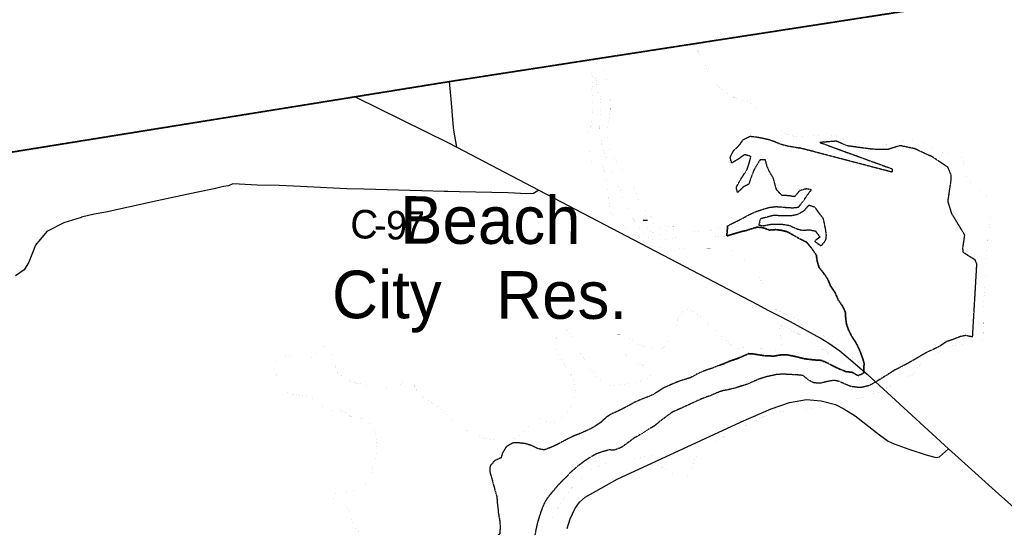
# Model space of a CAD drawing. Header units: feet. Extents: x 2045852 to 2423567, y 671180 to 1091522.
# Tile 65 of 101: x 2219910 to 2230248, y 959206 to 964539. Entities that reach past the tile are written whole.
import ezdxf
from ezdxf.enums import TextEntityAlignment as Align

# ---------------------------------------------------------------- set-up
doc = ezdxf.new("R2010")
doc.units = ezdxf.units.FT
doc.header["$MEASUREMENT"] = 0
doc.linetypes.add('OhDOT_USTN3', pattern=[0.22, 0.165, -0.055])
doc.linetypes.add('stream', pattern=[1.4, 0.7, -0.1, 0.1, -0.1, 0.1, -0.1, 0.1, -0.1])
for name, color, linetype in [('GM_X_Adjacent_County', 7, 'OhDOT_USTN3'), ('GM_X_County', 7, 'OhDOT_USTN3'), ('GM_X_County_Road', 3, 'Continuous'), ('GM_X_County_Road_Text', 3, 'Continuous'), ('GM_X_Major_Lake', 5, 'stream'), ('GM_X_Major_Lake_Text', 5, 'Continuous'), ('GM_X_Major_River', 5, 'stream'), ('GM_X_State_Route', 1, 'Continuous'), ('GM_X_US_Route', 1, 'Continuous')]:
    doc.layers.add(name, color=color, linetype=linetype)
doc.styles.add('Style-font30', font='font30.shx')
doc.styles.add('Style-font31', font='font31.shx')

msp = doc.modelspace()

# ---------------------------------------------------------------- linework, layer by layer
at = {"layer": 'GM_X_Adjacent_County', "flags": 128}
msp.add_lwpolyline([(2299895, 1090831), (2301402, 1090840), (2307056, 1090903), (2313863, 1090917), (2318107, 1090974), (2324108, 1091056), (2326732, 1091091), (2326938, 1091094), (2328615, 1091117), (2328725, 1091118), (2331837, 1091161), (2333216, 1091180), (2335157, 1091206), (2341799, 1091296), (2342697, 1091308), (2345661, 1091348), (2348514, 1091386), (2352195, 1091435), (2355371, 1091477), (2358848, 1091522), (2358880, 1089100), (2358989, 1081862), (2359077, 1075795), (2359100, 1074264), (2359117, 1073113), (2359120, 1072859), (2359148, 1070979), (2359177, 1068988), (2359183, 1068625), (2359188, 1068297), (2359193, 1067908), (2359198, 1067596), (2359208, 1066892), (2359208, 1066873), (2359212, 1066652), (2359215, 1066419), (2359220, 1066098), (2359225, 1065775), (2359229, 1065456), (2359237, 1064898), (2359242, 1064614), (2359246, 1064329), (2359261, 1063309), (2359263, 1063113), (2359267, 1062870), (2359287, 1061492), (2359309, 1060000), (2359372, 1054688), (2359375, 1054438), (2359384, 1053642), (2359405, 1051846), (2359411, 1051373), (2359435, 1049379), (2359498, 1044029), (2359500, 1043884), (2359531, 1041219), (2359561, 1038682), (2359563, 1038569), (2359598, 1035611), (2359633, 1032629), (2359687, 1028035), (2359700, 1026946), (2359745, 1022879), (2359781, 1019525), (2359871, 1011833), (2360015, 1004509), (2360063, 1000779), (2360067, 1000349), (2360103, 996675), (2358035, 996668), (2357289, 996666), (2357095, 996665), (2356892, 996664), (2356359, 996658), (2355851, 996661), (2355627, 996660), (2355421, 996660), (2355204, 996659), (2354892, 996658), (2354604, 996657), (2354302, 996656), (2353877, 996655), (2353745, 996654), (2353507, 996653), (2353463, 996653), (2353260, 996652), (2353203, 996652), (2352940, 996651), (2351874, 996645), (2350868, 996644), (2348765, 996638), (2346532, 996634), (2344147, 996651), (2341957, 996662), (2338743, 996679), (2335510, 996692), (2333434, 996701), (2332100, 996700), (2329181, 996697), (2329152, 995411), (2329124, 994175), (2326840, 994249), (2326566, 994258), (2323302, 994364), (2318495, 994521), (2318418, 991580), (2318389, 990457), (2318357, 989169), (2318255, 985163), (2318188, 982547), (2318166, 981646), (2318061, 978159), (2317909, 973125), (2317887, 972409), (2317774, 968635), (2317750, 967874), (2315491, 967887), (2314260, 967896), (2311196, 967914), (2309088, 967943), (2304256, 968014), (2303811, 968017), (2303354, 968019), (2303003, 968024), (2302648, 968030), (2302233, 968036), (2301830, 968022), (2300069, 968049), (2296988, 968097), (2296526, 968104), (2292919, 968108), (2288216, 968150), (2287501, 968160), (2286951, 968168), (2285626, 968187), (2280722, 968218), (2272659, 968235), (2270238, 968238), (2265711, 968240), (2264331, 968240), (2260640, 968285), (2260946, 968539), (2261456, 968823), (2262477, 969650), (2262984, 969822), (2263502, 969934), (2264011, 970226), (2264085, 970742), (2263732, 971249), (2263225, 971652), (2263021, 971730), (2262781, 971821), (2262721, 971844), (2262214, 971872), (2261703, 971959), (2260105, 972490), (2259584, 972510), (2259079, 972653), (2258559, 972903), (2258050, 972955), (2257525, 973068), (2256998, 973008), (2256626, 972503), (2255796, 970471), (2255025, 968928), (2254521, 968572), (2253837, 968476), (2253355, 968407), (2252800, 968322), (2251259, 968089), (2245496, 967220), (2243670, 966925), (2240387, 966394), (2235785, 965650), (2235507, 965607), (2232817, 965186), (2232372, 965117), (2231408, 964969), (2231146, 964928), (2230233, 964788), (2224423, 963889), (2224410, 963887), (2223431, 963729), (2220392, 963239), (2216348, 962587), (2213677, 962155), (2211388, 961785), (2205329, 960811), (2204689, 960708), (2204662, 968294), (2204646, 972822), (2204646, 972877), (2204618, 980822), (2204600, 985576), (2204621, 987650), (2204548, 994125), (2204539, 995545), (2204528, 997304), (2204524, 998046), (2204498, 1002246), (2204460, 1006231), (2204446, 1007585), (2204396, 1012421), (2204391, 1012891), (2204405, 1018278), (2204394, 1019758), (2204396, 1020517), (2204379, 1020841), (2204391, 1021803), (2204388, 1022494), (2204388, 1022770), (2204388, 1022837), (2204387, 1023044), (2204303, 1026249), (2204359, 1029499), (2204344, 1030439), (2204262, 1034310), (2204255, 1035776), (2204229, 1040690), (2204199, 1046565), (2204184, 1049044), (2204131, 1055650), (2204109, 1058317), (2204108, 1058407), (2204102, 1059211), (2204097, 1059892), (2204085, 1062073), (2204074, 1062671), (2204592, 1062652), (2205426, 1062621), (2210381, 1062446), (2212081, 1062418), (2214252, 1062298), (2216024, 1062234), (2218716, 1062135), (2224371, 1061928), (2226221, 1061860), (2226856, 1061837), (2228638, 1061772), (2234873, 1061544), (2237828, 1061436), (2239174, 1061390), (2240259, 1061347), (2240479, 1061338), (2245773, 1061157), (2247613, 1061077), (2251064, 1060965), (2252022, 1060939), (2254917, 1060860), (2259350, 1060738), (2259905, 1060723), (2262136, 1060664), (2262585, 1060651), (2263022, 1060638), (2263374, 1060628), (2264164, 1060606), (2264721, 1060591), (2266030, 1060558), (2267009, 1060529), (2267101, 1064320), (2267106, 1064506), (2267184, 1067691), (2267224, 1068546), (2267310, 1072879), (2267407, 1076551), (2267570, 1083741), (2267583, 1084035), (2267594, 1084592), (2267628, 1085890), (2267674, 1087762), (2267711, 1089283), (2267778, 1090418), (2268200, 1090405), (2270733, 1090435), (2271751, 1090471), (2272585, 1090487), (2273842, 1090511), (2274067, 1090515), (2275300, 1090545), (2275354, 1090544), (2275965, 1090561), (2276111, 1090564), (2279737, 1090638), (2280571, 1090646), (2281184, 1090660), (2283974, 1090692), (2287536, 1090733), (2291695, 1090779), (2294190, 1090795), (2294565, 1090800), (2298147, 1090820), (2299145, 1090827)], close=True, dxfattribs=at)
at = {"layer": 'GM_X_County', "flags": 128}
msp.add_lwpolyline([(2243670, 966925), (2245496, 967220), (2251259, 968089), (2252800, 968322), (2253355, 968407), (2253837, 968476), (2254521, 968572), (2255025, 968928), (2255796, 970471), (2256626, 972503), (2256998, 973008), (2257525, 973068), (2258050, 972955), (2258559, 972903), (2259079, 972653), (2259584, 972510), (2260105, 972490), (2261703, 971959), (2262214, 971872), (2262721, 971844), (2262781, 971821), (2263021, 971730), (2263225, 971652), (2263732, 971249), (2264085, 970742), (2264011, 970226), (2263502, 969934), (2262984, 969822), (2262477, 969650), (2261456, 968823), (2260946, 968539), (2260640, 968285), (2264331, 968240), (2265711, 968240), (2270238, 968238), (2272659, 968235), (2280722, 968218), (2285626, 968187), (2286951, 968168), (2287501, 968160), (2288216, 968150), (2292919, 968108), (2296526, 968104), (2296479, 965356), (2296448, 963511), (2296423, 960870), (2296408, 958466), (2296367, 956057), (2296281, 950996), (2296177, 947051), (2296064, 942890), (2296028, 941568), (2295972, 939486), (2295916, 936962), (2299326, 936856), (2302575, 936812), (2308259, 936694), (2311710, 936593), (2311634, 933543), (2311541, 929080), (2311333, 919259), (2311306, 917826), (2311256, 915178), (2311236, 914088), (2311214, 912955), (2311204, 912098), (2311183, 910510), (2311162, 908662), (2311142, 906658), (2311136, 904416), (2311128, 901731), (2311015, 895934), (2310932, 888659), (2310895, 887022), (2310806, 880375), (2310724, 876069), (2310623, 872515), (2310623, 872508), (2310607, 871396), (2310502, 865439), (2310498, 865288), (2310398, 861026), (2310306, 856424), (2310248, 853220), (2310223, 851932), (2310214, 851520), (2310138, 848241), (2310114, 846712), (2310080, 844541), (2310027, 841184), (2307349, 841233), (2303948, 841296), (2299409, 841304), (2298984, 841309), (2298203, 841318), (2296152, 841341), (2293505, 841370), (2293396, 836726), (2293369, 835544), (2293369, 835523), (2293308, 832193), (2293233, 828059), (2293212, 825327), (2293118, 821627), (2293188, 821552), (2293117, 818552), (2293112, 818342), (2293053, 815903), (2293041, 815366), (2293031, 814619), (2293029, 814434), (2293026, 814182), (2293020, 810701), (2293017, 808570), (2288312, 808685), (2287694, 808712), (2286396, 808723), (2285052, 808754), (2284511, 808769), (2281941, 808765), (2278607, 808857), (2275865, 808932), (2274807, 808927), (2272383, 808997), (2271583, 809017), (2268756, 809074), (2267589, 809085), (2266460, 809129), (2265363, 809148), (2262276, 809213), (2258356, 809339), (2255913, 809419), (2251689, 809473), (2251380, 809474), (2247789, 809509), (2244622, 809597), (2241725, 809678), (2240904, 809686), (2239933, 809721), (2237881, 809768), (2235157, 809813), (2235108, 809832), (2235024, 809841), (2234824, 809845), (2234064, 809837), (2233946, 809839), (2233091, 809852), (2227551, 809935), (2226694, 809947), (2224069, 810043), (2222591, 810077), (2216385, 810247), (2216269, 810252), (2215989, 810263), (2213519, 810293), (2213627, 817102), (2213655, 818136), (2213726, 820713), (2213805, 823202), (2213815, 823503), (2213879, 825865), (2213899, 826592), (2213910, 827017), (2213920, 827376), (2213958, 828780), (2214067, 832866), (2214085, 833647), (2214161, 837071), (2214172, 837601), (2214173, 837651), (2214280, 842456), (2214325, 844752), (2214394, 848299), (2214406, 850297), (2214439, 851037), (2214443, 851558), (2214446, 852454), (2214462, 853287), (2214476, 853629), (2214493, 853816), (2214491, 853997), (2214499, 854314), (2214510, 854746), (2214525, 855349), (2214553, 855578), (2214547, 856204), (2214657, 859704), (2214652, 860056), (2214703, 861291), (2214685, 861780), (2214689, 861870), (2214692, 861891), (2214706, 862018), (2214722, 862314), (2214713, 862358), (2214760, 863784), (2213059, 863767), (2212338, 863778), (2207729, 863916), (2205877, 863971), (2201653, 864097), (2200260, 864139), (2197000, 864235), (2196205, 864256), (2196155, 864257), (2196092, 864258), (2195885, 864274), (2195196, 864286), (2194935, 864288), (2191445, 864378), (2189480, 864425), (2188982, 864436), (2188457, 864449), (2187922, 864462), (2187925, 864628), (2187948, 865755), (2187948, 866033), (2188007, 867963), (2188110, 871364), (2188124, 871834), (2188182, 873967), (2188318, 879030), (2188403, 882186), (2188476, 886476), (2188490, 887264), (2188495, 887582), (2188532, 889441), (2188560, 890861), (2188613, 891479), (2190605, 891425), (2191120, 891411), (2193461, 891346), (2197423, 891265), (2199208, 891260), (2199586, 891258), (2199593, 891663), (2199711, 897821), (2199775, 901222), (2199836, 904425), (2199869, 906089), (2199891, 907113), (2199947, 909708), (2200006, 912318), (2200087, 915212), (2200143, 917325), (2200155, 917813), (2200338, 924556), (2200392, 926843), (2200484, 930897), (2200489, 931164), (2200543, 933850), (2200339, 933858), (2200406, 936209), (2200436, 937271), (2200493, 940261), (2200529, 942562), (2200560, 945010), (2200580, 945814), (2200683, 949897), (2200730, 951733), (2200755, 952721), (2200835, 955808), (2200883, 957242), (2200924, 958023), (2200215, 958030), (2199395, 958038), (2199385, 959902), (2202793, 960436), (2203294, 960508), (2204689, 960708), (2205329, 960811), (2211388, 961785), (2213677, 962155), (2216348, 962587), (2220392, 963239), (2223431, 963729), (2224410, 963887), (2224423, 963889), (2230233, 964788), (2231146, 964928), (2231408, 964969), (2232372, 965117), (2232817, 965186), (2235507, 965607), (2235785, 965650), (2240387, 966394)], close=True, dxfattribs=at)
at = {"layer": 'GM_X_County_Road', "flags": 128}
for points in [[(2224405, 962735), (2224404, 962735), (2224368, 962736), (2224131, 962743), (2223522, 962760), (2223345, 962764), (2222860, 962786), (2222635, 962796), (2222402, 962802), (2222213, 962811), (2222149, 962814), (2222101, 962794), (2222049, 962787), (2221952, 962764), (2221764, 962723), (2221353, 962635), (2221054, 962570), (2220815, 962518), (2220691, 962497), (2220560, 962463), (2220554, 962461), (2220374, 962406), (2220194, 962314), (2220077, 962172), (2220006, 961993), (2219958, 961913), (2219865, 961850)], [(2225361, 962750), (2225304, 962715), (2225236, 962710), (2225039, 962720), (2224527, 962732), (2224405, 962735)]]:
    msp.add_lwpolyline(points, dxfattribs=at)
at = {"layer": 'GM_X_Major_Lake'}
for p, q in [((2228263, 962566), (2228195, 962590)), ((2227334, 962267), (2227343, 962373))]:
    msp.add_line(p, q, dxfattribs=at)
at = {"layer": 'GM_X_Major_Lake', "flags": 128}
for points in [[(2227343, 962373), (2227413, 962410), (2227490, 962447), (2227572, 962493), (2227646, 962526), (2227708, 962547), (2227782, 962568), (2227854, 962576), (2227920, 962571), (2227983, 962565), (2228033, 962564), (2228087, 962570), (2228140, 962637), (2228176, 962692), (2228223, 962752), (2228169, 962762), (2228101, 962743), (2228044, 962680), (2227981, 962690), (2227913, 962693), (2227858, 962751), (2227840, 962811), (2227823, 962875), (2227784, 962940), (2227760, 962992), (2227739, 963066), (2227685, 963068), (2227643, 963003), (2227616, 962953), (2227590, 962884), (2227565, 962812), (2227503, 962779), (2227448, 962725), (2227433, 962777), (2227469, 962843), (2227510, 962908), (2227548, 962966), (2227571, 963038), (2227588, 963103), (2227520, 963122), (2227450, 963071), (2227386, 963033), (2227370, 963091), (2227405, 963163), (2227463, 963218), (2227508, 963280), (2227580, 963315), (2227645, 963308), (2227711, 963296), (2227781, 963279), (2227833, 963261), (2227896, 963234), (2227968, 963215), (2228037, 963203), (2228097, 963192)], [(2229915, 961205), (2229960, 961972), (2229943, 962014), (2229819, 962092), (2229813, 962140), (2229833, 962277), (2229697, 962502), (2229657, 962630), (2229690, 962855), (2229691, 962903), (2229658, 962987), (2229498, 963095), (2229306, 963184), (2229153, 963216), (2229021, 963174), (2228894, 963177), (2228846, 963180), (2228598, 963214), (2228483, 963263), (2228312, 963249), (2229072, 962972), (2229068, 962938), (2228097, 963192)], [(2228195, 962590), (2228143, 962529), (2228077, 962492), (2228007, 962478), (2227943, 962477), (2227889, 962480), (2227821, 962482), (2227757, 962465), (2227687, 962446), (2227669, 962382), (2227722, 962375), (2227802, 962391), (2227866, 962392), (2227930, 962389), (2227996, 962377), (2228069, 962342), (2228133, 962326), (2228197, 962333), (2228264, 962320), (2228312, 962256), (2228255, 962213), (2228325, 962162), (2228375, 962225), (2228380, 962275), (2228372, 962339), (2228361, 962393), (2228349, 962449), (2228300, 962512), (2228263, 962566)], [(2227255, 960908), (2227311, 960928), (2227366, 960953), (2227440, 960977), (2227512, 961008), (2227564, 961031), (2227616, 961027), (2227669, 961018), (2227723, 961010), (2227781, 961007), (2227833, 961005), (2227885, 961016), (2227955, 961020), (2228026, 961007), (2228088, 960992), (2228146, 960978), (2228212, 960969), (2228277, 960963), (2228329, 960960), (2228397, 960930), (2228454, 960899), (2228506, 960875), (2228585, 960842), (2228651, 960835), (2228712, 960799), (2228771, 960826), (2228776, 960932), (2228752, 961006), (2228725, 961076), (2228690, 961146), (2228649, 961209), (2228611, 961283), (2228590, 961347), (2228583, 961399), (2228579, 961467), (2228548, 961533), (2228505, 961595), (2228472, 961670), (2228424, 961742), (2228393, 961816), (2228344, 961886), (2228303, 961937), (2228285, 961995), (2228274, 962067), (2228229, 962133), (2228173, 962201), (2228102, 962236), (2228037, 962273), (2227971, 962311), (2227911, 962326), (2227846, 962334), (2227780, 962329), (2227718, 962353), (2227654, 962360), (2227602, 962345), (2227542, 962325), (2227490, 962314), (2227436, 962298), (2227334, 962267)], [(2227334, 962267), (2227360, 962275), (2227436, 962298), (2227490, 962314), (2227542, 962325), (2227602, 962345), (2227654, 962360), (2227718, 962353), (2227780, 962329), (2227846, 962334), (2227911, 962326), (2227971, 962311), (2228037, 962273), (2228102, 962236), (2228173, 962201), (2228229, 962133), (2228274, 962067), (2228285, 961995), (2228303, 961937), (2228344, 961886), (2228393, 961816), (2228424, 961742), (2228472, 961670), (2228505, 961595), (2228548, 961533), (2228579, 961467), (2228583, 961399), (2228590, 961347), (2228611, 961283), (2228649, 961209), (2228690, 961146), (2228725, 961076), (2228752, 961006), (2228776, 960932), (2228771, 960826), (2228712, 960799), (2228651, 960835), (2228585, 960842), (2228506, 960875), (2228454, 960899), (2228397, 960930), (2228329, 960960), (2228277, 960963), (2228212, 960969), (2228146, 960978), (2228088, 960992), (2228026, 961007), (2227955, 961020), (2227885, 961016), (2227833, 961005), (2227781, 961007), (2227723, 961010), (2227669, 961018), (2227616, 961027), (2227564, 961031), (2227512, 961008), (2227440, 960977), (2227366, 960953), (2227311, 960928), (2227255, 960908)], [(2229915, 961205), (2229844, 961221), (2229792, 961212), (2229718, 961183), (2229640, 961156), (2229575, 961112), (2229507, 961077), (2229445, 961050), (2229371, 961008), (2229295, 960963), (2229226, 960924), (2229156, 960887), (2229092, 960855), (2229022, 960810), (2228956, 960769), (2228895, 960731), (2228825, 960694), (2228753, 960677), (2228703, 960677), (2228636, 960686), (2228572, 960712), (2228522, 960737), (2228459, 960751), (2228391, 960738), (2228323, 960721), (2228249, 960723), (2228197, 960750), (2228132, 960802)], [(2227255, 960908), (2227183, 960879), (2227099, 960850), (2227031, 960821), (2226959, 960781), (2226903, 960762), (2226825, 960737), (2226745, 960704), (2226669, 960670), (2226616, 960635), (2226560, 960600), (2226508, 960578), (2226438, 960551), (2226362, 960518), (2226310, 960488), (2226248, 960455), (2226196, 960429), (2226121, 960396), (2226067, 960361), (2226009, 960307), (2225935, 960258), (2225882, 960231), (2225802, 960195), (2225730, 960166), (2225676, 960141), (2225618, 960111), (2225554, 960076), (2225482, 960043), (2225414, 960019), (2225346, 960034), (2225286, 960065), (2225219, 960085), (2225147, 960094), (2225085, 960092), (2225019, 960053), (2224978, 959986), (2224964, 959936), (2224898, 959907), (2224849, 959851), (2224845, 959791), (2224868, 959715), (2224905, 959579), (2224920, 959527), (2224924, 959463), (2224931, 959411), (2224936, 959353), (2224950, 959277), (2224955, 959209), (2224950, 959140), (2224896, 959080), (2224828, 959045), (2224758, 959016), (2224702, 959000), (2224639, 958967), (2224587, 958937), (2224523, 958896), (2224463, 958839), (2224388, 958768), (2224359, 958684), (2224295, 958627), (2224243, 958603), (2224187, 958544), (2224134, 958471), (2224082, 958413), (2224041, 958350), (2224023, 958290), (2223996, 958240), (2223975, 958169), (2223947, 958109), (2223921, 958055)], [(2227857, 960811), (2227811, 960801), (2227749, 960788), (2227683, 960767), (2227619, 960741), (2227547, 960708), (2227483, 960689), (2227415, 960667), (2227341, 960650), (2227291, 960641), (2227225, 960617), (2227169, 960592), (2227101, 960568), (2227026, 960537), (2226962, 960506), (2226896, 960475), (2226832, 960447), (2226762, 960416), (2226692, 960365), (2226641, 960327), (2226569, 960268), (2226503, 960231), (2226429, 960182), (2226358, 960142), (2226292, 960093), (2226228, 960046), (2226158, 960018), (2226098, 960019), (2226034, 960002), (2225966, 959978), (2225896, 959939), (2225825, 959892), (2225755, 959837), (2225683, 959773), (2225628, 959714), (2225566, 959653), (2225507, 959583), (2225449, 959512), (2225412, 959449), (2225383, 959373), (2225365, 959317), (2225348, 959263), (2225332, 959192), (2225307, 959062), (2225300, 958990), (2225307, 958922), (2225325, 958848), (2225364, 958786), (2225397, 958722), (2225436, 958656), (2225480, 958595), (2225511, 958527), (2225577, 958511), (2225640, 958458), (2225677, 958382), (2225714, 958314), (2225758, 958249), (2225787, 958193), (2225842, 958119), (2225891, 958058), (2225937, 957994), (2225974, 957928), (2226011, 957860), (2226053, 957797), (2226110, 957729), (2226151, 957659), (2226186, 957589), (2226186, 957519)], [(2228132, 960802), (2228052, 960809), (2227977, 960812), (2227927, 960816), (2227857, 960811)]]:
    msp.add_lwpolyline(points, dxfattribs=at)
at = {"layer": 'GM_X_Major_River'}
for p, q in [((2225964, 964131), (2226038, 964143)), ((2226500, 962431), (2226454, 962429)), ((2227343, 962373), (2227334, 962267))]:
    msp.add_line(p, q, dxfattribs=at)
at = {"layer": 'GM_X_Major_River', "ltscale": 0.333, "const_width": 0.18, "flags": 128}
for points in [[(2227007, 964292), (2227029, 964211), (2227037, 964195), (2227068, 964141), (2227080, 964113), (2227095, 964091), (2227103, 964071), (2227111, 964053), (2227119, 964035), (2227127, 964017), (2227135, 963999), (2227144, 963979), (2227152, 963961), (2227164, 963939), (2227180, 963915), (2227197, 963895), (2227213, 963877), (2227221, 963865), (2227229, 963855), (2227239, 963843), (2227251, 963829), (2227268, 963815), (2227286, 963801), (2227304, 963787), (2227322, 963774), (2227338, 963764), (2227352, 963756), (2227365, 963746), (2227383, 963740), (2227395, 963732), (2227407, 963726), (2227423, 963718), (2227441, 963712), (2227461, 963702), (2227479, 963696), (2227496, 963692), (2227508, 963689), (2227520, 963685), (2227530, 963683), (2227542, 963679), (2227556, 963675), (2227572, 963667), (2227582, 963663), (2227592, 963657), (2227604, 963651), (2227623, 963641), (2227637, 963627), (2227649, 963621), (2227679, 963589), (2227689, 963577), (2227702, 963563), (2227716, 963550), (2227728, 963536), (2227742, 963520), (2227756, 963504), (2227773, 963484), (2227789, 963468), (2227805, 963452), (2227821, 963438), (2227839, 963420), (2227858, 963406), (2227874, 963392), (2227892, 963380), (2227908, 963370), (2227920, 963360), (2227934, 963352), (2227946, 963344), (2227967, 963339), (2227983, 963331), (2227999, 963327), (2228013, 963321), (2228029, 963317), (2228043, 963315), (2228057, 963313), (2228069, 963311), (2228083, 963311), (2228095, 963311), (2228105, 963311), (2228116, 963311), (2228132, 963312), (2228152, 963314), (2228174, 963316), (2228194, 963316), (2228216, 963316), (2228236, 963318), (2228256, 963320), (2228278, 963321), (2228302, 963323), (2228328, 963323), (2228353, 963323), (2228381, 963323), (2228397, 963323), (2228411, 963324), (2228425, 963324), (2228437, 963322), (2228453, 963322), (2228469, 963320), (2228485, 963316), (2228542, 963296), (2228568, 963287), (2228590, 963277)], [(2225914, 964008), (2225912, 964024), (2225908, 964039), (2225905, 964055), (2225903, 964069), (2225892, 964120)], [(2225959, 964035), (2225963, 964085), (2225964, 964131)], [(2226038, 964143), (2226041, 964064), (2226050, 964008), (2226058, 963946), (2226079, 963878), (2226096, 963814), (2226112, 963748), (2226109, 963678), (2226110, 963574), (2226099, 963503), (2226085, 963453), (2226078, 963401), (2226076, 963349), (2226079, 963283), (2226093, 963211), (2226114, 963135), (2226163, 963071), (2226256, 962952), (2226291, 962892), (2226332, 962820), (2226369, 962755), (2226397, 962687), (2226422, 962627), (2226446, 962573), (2226495, 962513), (2226552, 962452), (2226614, 962410), (2226683, 962375), (2226749, 962367), (2226817, 962366), (2226876, 962349), (2226944, 962335), (2227010, 962314), (2227081, 962306), (2227145, 962321), (2227215, 962344), (2227281, 962356), (2227343, 962373)], [(2227334, 962267), (2227224, 962260), (2227155, 962249), (2227105, 962245), (2227055, 962246), (2226985, 962253), (2226919, 962257), (2226855, 962256), (2226786, 962250), (2226724, 962233), (2226656, 962220), (2226590, 962222), (2226526, 962241), (2226461, 962283), (2226415, 962348), (2226376, 962412), (2226329, 962482), (2226298, 962550), (2226264, 962623), (2226237, 962689), (2226208, 962757), (2226181, 962823), (2226149, 962895), (2226120, 962961), (2226099, 963024), (2226070, 963098), (2226040, 963164), (2226019, 963236), (2226012, 963292), (2226002, 963362), (2226001, 963412), (2226003, 963462), (2226006, 963514), (2226012, 963591), (2226013, 963653), (2226006, 963729), (2225982, 963795), (2225969, 963859), (2225958, 963925), (2225958, 963981), (2225959, 964035)], [(2225959, 964035), (2225958, 963981), (2225958, 963925), (2225969, 963859), (2225982, 963795), (2226006, 963729), (2226013, 963653), (2226012, 963591), (2226006, 963514), (2226003, 963462), (2226001, 963412), (2226002, 963362), (2226012, 963292), (2226019, 963236), (2226040, 963164), (2226070, 963098), (2226099, 963024), (2226120, 962961), (2226149, 962895), (2226181, 962823), (2226208, 962757), (2226237, 962689), (2226264, 962623), (2226298, 962550), (2226329, 962482), (2226376, 962412), (2226415, 962348), (2226461, 962283), (2226526, 962241), (2226590, 962222), (2226656, 962220), (2226724, 962233), (2226786, 962250), (2226855, 962256), (2226919, 962257), (2226985, 962253), (2227055, 962246), (2227105, 962245), (2227155, 962249), (2227224, 962260), (2227292, 962264), (2227334, 962267)], [(2226123, 962502), (2226119, 962512), (2226111, 962530), (2226102, 962581), (2226100, 962601), (2226098, 962619), (2226096, 962637), (2226094, 962651), (2226090, 962665), (2226087, 962681), (2226085, 962699), (2226083, 962713), (2226081, 962733), (2226079, 962749), (2226075, 962763), (2226073, 962779), (2226072, 962791), (2226070, 962805), (2226070, 962817), (2226070, 962829), (2226070, 962839), (2226070, 962849), (2226068, 962859), (2226066, 962871), (2226062, 962885), (2226059, 962899), (2226055, 962917), (2226053, 962929), (2226051, 962942), (2226047, 962954), (2226043, 962970), (2226041, 962984), (2226037, 963002), (2226020, 963022), (2226004, 963034), (2225988, 963041), (2225974, 963045), (2225960, 963049), (2225942, 963049), (2225930, 963049), (2225912, 963049), (2225907, 963061), (2225895, 963073), (2225897, 963087), (2225901, 963105), (2225903, 963119), (2225903, 963133), (2225897, 963149), (2225885, 963165), (2225876, 963175), (2225868, 963187), (2225856, 963205), (2225850, 963215), (2225848, 963231), (2225848, 963247), (2225850, 963261), (2225851, 963275), (2225855, 963289), (2225867, 963312), (2225877, 963332), (2225883, 963344), (2225889, 963358), (2225895, 963378), (2225903, 963402), (2225909, 963426), (2225914, 963448), (2225918, 963475), (2225922, 963495), (2225924, 963511), (2225926, 963525), (2225926, 963541), (2225928, 963557), (2225927, 963575), (2225929, 963593), (2225929, 963613), (2225929, 963635), (2225929, 963655), (2225927, 963679), (2225926, 963697), (2225924, 963715), (2225922, 963733), (2225920, 963748), (2225920, 963764), (2225918, 963780), (2225918, 963790), (2225917, 963806), (2225919, 963822), (2225921, 963836), (2225923, 963846), (2225923, 963858), (2225923, 963870), (2225925, 963886), (2225925, 963900), (2225923, 963916), (2225922, 963932), (2225920, 963948), (2225920, 963960), (2225918, 963970), (2225916, 963982), (2225914, 963994), (2225914, 964008)], [(2228590, 963277), (2228612, 963269), (2228634, 963263), (2228654, 963257), (2228675, 963251), (2228697, 963247), (2228719, 963241), (2228741, 963238), (2228761, 963236), (2228779, 963234), (2228797, 963232), (2228823, 963232), (2228844, 963230), (2228862, 963230), (2228880, 963231), (2228898, 963231), (2228916, 963231), (2228934, 963231), (2228950, 963231), (2228968, 963229), (2228984, 963229), (2229000, 963231), (2229022, 963232), (2229038, 963232), (2229050, 963232), (2229064, 963234), (2229077, 963234), (2229089, 963236), (2229103, 963240), (2229117, 963242), (2229129, 963246), (2229143, 963250), (2229153, 963255), (2229169, 963261), (2229183, 963265), (2229199, 963269), (2229209, 963271), (2229223, 963271), (2229241, 963273), (2229259, 963273), (2229275, 963273), (2229293, 963274), (2229315, 963274), (2229331, 963274), (2229347, 963272), (2229382, 963264), (2229394, 963256), (2229406, 963248), (2229420, 963240), (2229434, 963230), (2229448, 963223), (2229458, 963211), (2229473, 963201), (2229483, 963193), (2229495, 963183), (2229507, 963175), (2229519, 963167), (2229535, 963159), (2229553, 963151), (2229576, 963145), (2229602, 963139), (2229628, 963135), (2229652, 963134), (2229680, 963132), (2229696, 963132), (2229712, 963132), (2229728, 963130), (2229742, 963128), (2229755, 963126), (2229767, 963120), (2229783, 963110), (2229793, 963102), (2229801, 963091), (2229805, 963080), (2229809, 963070), (2229811, 963060), (2229815, 963050), (2229818, 963038), (2229820, 963026), (2229820, 963012), (2229822, 962998), (2229824, 962980), (2229824, 962962), (2229828, 962944), (2229835, 962926), (2229839, 962916), (2229847, 962902), (2229855, 962882), (2229863, 962872), (2229892, 962828), (2229906, 962820), (2229918, 962806), (2229932, 962792), (2229942, 962784), (2229952, 962774), (2229966, 962764), (2229983, 962753), (2229999, 962743), (2230011, 962735), (2230025, 962729), (2230037, 962721)], [(2230037, 962721), (2230051, 962709), (2230061, 962699), (2230072, 962689), (2230078, 962677), (2230084, 962663), (2230088, 962653), (2230094, 962639), (2230096, 962627), (2230100, 962605), (2230100, 962589), (2230101, 962571), (2230101, 962551), (2230101, 962537), (2230099, 962525), (2230099, 962494), (2230099, 962468), (2230100, 962452), (2230096, 962420), (2230094, 962402), (2230092, 962376), (2230088, 962354), (2230087, 962332), (2230085, 962310), (2230079, 962257), (2230077, 962243), (2230075, 962229), (2230075, 962217), (2230073, 962205), (2230072, 962189), (2230070, 962161), (2230068, 962137), (2230064, 962115), (2230060, 962097), (2230058, 962081), (2230057, 962065), (2230055, 962044), (2230053, 962024), (2230051, 962006), (2230051, 961988), (2230051, 961972), (2230051, 961950), (2230052, 961930), (2230052, 961914), (2230052, 961896), (2230052, 961876), (2230052, 961856), (2230050, 961836), (2230049, 961812), (2230047, 961783), (2230045, 961747), (2230043, 961711), (2230040, 961675), (2230036, 961637), (2230032, 961609), (2230030, 961587), (2230028, 961562), (2230027, 961540), (2230025, 961516), (2230025, 961492), (2230023, 961468), (2230023, 961444), (2230024, 961426), (2230024, 961404), (2230024, 961390), (2230024, 961376), (2230026, 961358), (2230026, 961344), (2230028, 961332), (2230028, 961322), (2230031, 961310), (2230031, 961300), (2230031, 961289), (2230033, 961255), (2230033, 961245), (2230035, 961235), (2230035, 961223), (2230035, 961209), (2230036, 961185), (2230026, 961173), (2230012, 961171), (2230002, 961167), (2229984, 961161), (2229974, 961157), (2229960, 961148), (2229944, 961142), (2229926, 961132), (2229914, 961126), (2229904, 961122), (2229891, 961120), (2229867, 961116), (2229855, 961116), (2229843, 961118), (2229829, 961119), (2229817, 961123), (2229797, 961125), (2229783, 961125), (2229773, 961125), (2229757, 961123), (2229743, 961121), (2229727, 961119)], [(2227621, 961889), (2227611, 961899), (2227603, 961909), (2227592, 961919), (2227580, 961935), (2227570, 961947), (2227560, 961961), (2227550, 961975), (2227538, 961989), (2227527, 961998), (2227511, 962016), (2227497, 962030), (2227483, 962048), (2227473, 962054), (2227463, 962070), (2227448, 962084), (2227446, 962094), (2227436, 962100), (2227418, 962106), (2227404, 962112), (2227386, 962116), (2227374, 962120), (2227358, 962122), (2227344, 962124), (2227330, 962126), (2227311, 962127), (2227289, 962129), (2227273, 962131), (2227255, 962131), (2227239, 962131), (2227225, 962133), (2227211, 962133), (2227195, 962133), (2227181, 962133), (2227163, 962132), (2227145, 962132), (2227125, 962132), (2227102, 962134), (2227074, 962134), (2227052, 962134), (2227032, 962133), (2227010, 962133), (2226988, 962133), (2226966, 962133), (2226942, 962133), (2226918, 962135), (2226893, 962135), (2226871, 962136), (2226849, 962138), (2226821, 962140), (2226799, 962140), (2226775, 962140), (2226751, 962142), (2226727, 962141), (2226705, 962141), (2226684, 962141), (2226666, 962141), (2226650, 962141), (2226634, 962143), (2226622, 962145), (2226610, 962147), (2226596, 962148), (2226586, 962150), (2226574, 962154), (2226560, 962160), (2226550, 962162), (2226536, 962170), (2226525, 962176), (2226515, 962184), (2226503, 962192), (2226487, 962204), (2226471, 962216), (2226455, 962226), (2226443, 962236), (2226431, 962244), (2226420, 962250), (2226410, 962258), (2226398, 962265), (2226386, 962271), (2226374, 962279), (2226356, 962293), (2226342, 962303), (2226329, 962313), (2226311, 962327), (2226299, 962337), (2226281, 962347), (2226269, 962357), (2226255, 962365), (2226243, 962373), (2226232, 962381), (2226222, 962387), (2226208, 962399), (2226198, 962409), (2226180, 962427), (2226172, 962436), (2226162, 962442), (2226154, 962452), (2226145, 962462), (2226137, 962480), (2226129, 962492), (2226123, 962502)], [(2226454, 962429), (2226477, 962365), (2226541, 962307), (2226614, 962282), (2226684, 962285), (2226703, 962335), (2226635, 962352), (2226569, 962390), (2226500, 962431)], [(2228724, 960935), (2228709, 960949), (2228701, 960959), (2228685, 960973), (2228669, 960987), (2228659, 960993), (2228639, 961007), (2228629, 961017), (2228612, 961025), (2228600, 961036), (2228590, 961046), (2228578, 961054), (2228566, 961064), (2228554, 961072), (2228542, 961082), (2228531, 961092), (2228519, 961100), (2228509, 961108), (2228491, 961120), (2228481, 961126), (2228465, 961142), (2228451, 961154), (2228438, 961164), (2228424, 961178), (2228412, 961184), (2228394, 961196), (2228384, 961202), (2228350, 961223), (2228335, 961231), (2228323, 961239), (2228313, 961247), (2228303, 961253), (2228291, 961259), (2228281, 961265), (2228271, 961271), (2228253, 961283), (2228243, 961289), (2228224, 961301), (2228214, 961307), (2228202, 961315), (2228190, 961323), (2228178, 961329), (2228164, 961341), (2228148, 961350), (2228127, 961364), (2228117, 961370), (2228105, 961376), (2228093, 961384), (2228073, 961396), (2228059, 961404), (2228043, 961410), (2228029, 961416), (2228016, 961422), (2228002, 961428), (2227990, 961434), (2227976, 961440), (2227964, 961446), (2227950, 961449), (2227936, 961455), (2227922, 961461), (2227908, 961465), (2227897, 961469), (2227885, 961475), (2227871, 961481), (2227861, 961487), (2227849, 961493), (2227837, 961499), (2227827, 961503), (2227807, 961509), (2227793, 961515), (2227781, 961521), (2227770, 961526), (2227760, 961530), (2227744, 961538), (2227732, 961542), (2227722, 961546), (2227714, 961556), (2227718, 961570), (2227722, 961580), (2227728, 961598), (2227732, 961617), (2227733, 961627), (2227735, 961637), (2227737, 961649), (2227737, 961665), (2227735, 961677), (2227731, 961695), (2227727, 961705), (2227723, 961717), (2227719, 961729), (2227706, 961767), (2227702, 961777), (2227694, 961799), (2227688, 961809), (2227680, 961823), (2227671, 961835), (2227663, 961847), (2227653, 961857), (2227643, 961869), (2227631, 961879), (2227621, 961889)], [(2226290, 961209), (2226306, 961199), (2226323, 961185), (2226341, 961171), (2226361, 961155), (2226379, 961143), (2226397, 961133), (2226414, 961123), (2226428, 961115), (2226446, 961110), (2226460, 961106), (2226472, 961102), (2226490, 961098), (2226500, 961098), (2226510, 961098), (2226522, 961096), (2226538, 961096), (2226558, 961094), (2226573, 961092), (2226583, 961090), (2226601, 961089), (2226619, 961087), (2226633, 961087), (2226665, 961091), (2226681, 961103), (2226689, 961113), (2226705, 961129), (2226711, 961140), (2226717, 961150), (2226723, 961164), (2226731, 961178), (2226738, 961192), (2226748, 961208), (2226758, 961220), (2226766, 961236), (2226776, 961252), (2226784, 961277), (2226794, 961307), (2226806, 961339), (2226813, 961367), (2226819, 961381), (2226823, 961399), (2226833, 961427), (2226847, 961446), (2226855, 961456), (2226875, 961472), (2226895, 961484), (2226907, 961490), (2226925, 961492), (2226937, 961492), (2226949, 961493), (2226965, 961489), (2226981, 961479), (2227022, 961449), (2227034, 961439), (2227048, 961427), (2227062, 961415), (2227078, 961397), (2227099, 961375), (2227121, 961357), (2227141, 961333), (2227167, 961317), (2227184, 961302), (2227196, 961294), (2227212, 961278), (2227226, 961260), (2227244, 961246), (2227258, 961236), (2227267, 961222), (2227277, 961212), (2227291, 961200), (2227309, 961186), (2227325, 961172), (2227339, 961156), (2227356, 961142), (2227368, 961130), (2227376, 961120), (2227392, 961110), (2227406, 961102), (2227420, 961096), (2227432, 961092), (2227469, 961087), (2227479, 961087), (2227491, 961089), (2227507, 961095), (2227517, 961097), (2227533, 961105), (2227545, 961109), (2227557, 961113), (2227575, 961116), (2227585, 961116), (2227595, 961116), (2227605, 961116), (2227615, 961114), (2227625, 961112), (2227643, 961108), (2227659, 961102), (2227671, 961098), (2227682, 961092), (2227696, 961084), (2227712, 961080)], [(2227712, 961080), (2227726, 961074), (2227740, 961071), (2227756, 961067), (2227766, 961067), (2227786, 961063), (2227798, 961061), (2227810, 961061), (2227820, 961061), (2227835, 961059), (2227863, 961065), (2227879, 961072), (2227891, 961084), (2227903, 961100), (2227906, 961114), (2227910, 961128), (2227910, 961138), (2227908, 961156), (2227906, 961168), (2227904, 961188), (2227902, 961202), (2227900, 961218), (2227895, 961228), (2227893, 961238), (2227891, 961252), (2227883, 961266), (2227883, 961288), (2227885, 961300), (2227889, 961315), (2227895, 961325), (2227911, 961327), (2227925, 961323), (2227935, 961319), (2227949, 961315), (2227961, 961309), (2227977, 961299), (2227987, 961293), (2227997, 961287), (2228008, 961281), (2228048, 961257), (2228058, 961251), (2228070, 961246), (2228082, 961240), (2228094, 961234), (2228106, 961228), (2228117, 961222), (2228131, 961216), (2228145, 961206), (2228155, 961198), (2228169, 961194), (2228185, 961184), (2228195, 961178), (2228211, 961168), (2228230, 961154), (2228242, 961144), (2228258, 961134), (2228274, 961125), (2228292, 961111), (2228306, 961103), (2228316, 961095), (2228329, 961087), (2228341, 961079), (2228353, 961071), (2228367, 961063), (2228377, 961055), (2228391, 961047), (2228401, 961039), (2228413, 961031), (2228426, 961019), (2228444, 961013), (2228456, 961005), (2228466, 960999), (2228476, 960991), (2228486, 960988), (2228500, 960978), (2228516, 960970), (2228527, 960962), (2228541, 960950), (2228551, 960942), (2228563, 960934), (2228595, 960910), (2228605, 960904), (2228622, 960888), (2228632, 960880), (2228642, 960872), (2228654, 960858), (2228664, 960850), (2228674, 960840), (2228684, 960834), (2228694, 960826), (2228708, 960820), (2228720, 960827), (2228728, 960837), (2228740, 960849), (2228748, 960861), (2228754, 960873), (2228758, 960889), (2228750, 960901), (2228740, 960911), (2228732, 960923), (2228724, 960935)], [(2225253, 960274), (2225263, 960296), (2225277, 960324), (2225295, 960343), (2225315, 960349), (2225333, 960349), (2225363, 960347), (2225387, 960343), (2225405, 960337), (2225421, 960331), (2225436, 960325), (2225450, 960316), (2225462, 960310), (2225476, 960308), (2225492, 960306), (2225504, 960306), (2225514, 960306), (2225524, 960308), (2225534, 960312), (2225544, 960320), (2225558, 960328), (2225572, 960337), (2225584, 960345), (2225596, 960355), (2225608, 960365), (2225620, 960377), (2225634, 960385), (2225648, 960401), (2225662, 960419), (2225672, 960432), (2225680, 960444), (2225688, 960454), (2225700, 960474), (2225705, 960490), (2225715, 960508), (2225721, 960520), (2225727, 960532), (2225733, 960544), (2225737, 960554), (2225739, 960573), (2225741, 960593), (2225743, 960609), (2225743, 960627), (2225742, 960645), (2225740, 960663), (2225738, 960681), (2225734, 960725), (2225730, 960739), (2225723, 960757), (2225717, 960771), (2225711, 960785), (2225705, 960799), (2225697, 960815), (2225687, 960831), (2225678, 960843), (2225668, 960859), (2225662, 960869), (2225654, 960881), (2225646, 960893), (2225638, 960907), (2225630, 960919), (2225621, 960935), (2225611, 960951), (2225603, 960967), (2225593, 960981), (2225583, 960995), (2225573, 961011), (2225558, 961029), (2225550, 961043), (2225548, 961053), (2225544, 961065), (2225542, 961081), (2225538, 961099), (2225536, 961109), (2225537, 961139), (2225541, 961163), (2225545, 961181), (2225549, 961198), (2225553, 961212), (2225559, 961224), (2225563, 961236), (2225573, 961250), (2225583, 961262), (2225595, 961270), (2225605, 961276), (2225619, 961284), (2225631, 961290), (2225645, 961295), (2225651, 961285), (2225659, 961275), (2225675, 961249), (2225689, 961231), (2225700, 961215), (2225710, 961199), (2225718, 961185), (2225726, 961175), (2225734, 961165), (2225740, 961153), (2225746, 961141), (2225755, 961125), (2225761, 961111)], [(2225761, 961111), (2225769, 961095), (2225781, 961077), (2225795, 961049), (2225801, 961037), (2225812, 961021), (2225820, 961007), (2225828, 960993), (2225836, 960981), (2225842, 960965), (2225850, 960947), (2225863, 960923), (2225879, 960903), (2225895, 960883), (2225909, 960861), (2225926, 960843), (2225938, 960829), (2225948, 960817), (2225958, 960801), (2225968, 960787), (2225980, 960775), (2225989, 960765), (2226005, 960749), (2226021, 960731), (2226031, 960721), (2226045, 960709), (2226063, 960701), (2226073, 960699), (2226088, 960698), (2226110, 960696), (2226128, 960696), (2226148, 960696), (2226168, 960698), (2226186, 960700), (2226208, 960704), (2226228, 960707), (2226248, 960709), (2226268, 960711), (2226284, 960713), (2226298, 960713), (2226318, 960715), (2226330, 960717), (2226342, 960719), (2226355, 960722), (2226365, 960726), (2226377, 960728), (2226387, 960732), (2226423, 960740), (2226435, 960744), (2226447, 960748), (2226463, 960752), (2226475, 960756), (2226485, 960759), (2226501, 960767), (2226513, 960775), (2226527, 960797), (2226535, 960807), (2226541, 960817), (2226545, 960827), (2226546, 960837), (2226544, 960851), (2226540, 960863), (2226528, 960871), (2226510, 960881), (2226494, 960889), (2226484, 960893), (2226468, 960901), (2226455, 960907), (2226439, 960915), (2226419, 960923), (2226397, 960935), (2226373, 960944), (2226349, 960954), (2226330, 960964), (2226316, 960970), (2226306, 960978), (2226290, 960994), (2226280, 961010), (2226266, 961028), (2226251, 961048), (2226239, 961064), (2226229, 961076), (2226215, 961090), (2226203, 961106), (2226182, 961136), (2226178, 961146), (2226174, 961158), (2226172, 961168), (2226168, 961178), (2226164, 961194), (2226164, 961204), (2226164, 961218), (2226176, 961230), (2226186, 961232), (2226202, 961232), (2226218, 961232), (2226236, 961231), (2226250, 961227), (2226266, 961223), (2226278, 961217), (2226290, 961209)], [(2222751, 960611), (2222735, 960615), (2222723, 960617), (2222715, 960635), (2222711, 960647), (2222706, 960663), (2222688, 960699), (2222678, 960715), (2222668, 960735), (2222658, 960743), (2222649, 960753), (2222633, 960769), (2222621, 960781), (2222607, 960811), (2222599, 960825), (2222593, 960835), (2222590, 960845), (2222586, 960859), (2222584, 960877), (2222584, 960895), (2222584, 960909), (2222586, 960923), (2222588, 960937), (2222592, 960951), (2222597, 960965), (2222609, 960982), (2222621, 960994), (2222651, 961006), (2222667, 961008), (2222678, 961006), (2222690, 961006), (2222704, 961004), (2222716, 961004), (2222730, 961002), (2222742, 961001), (2222758, 960999), (2222772, 960997), (2222792, 960993), (2222810, 960991), (2222830, 960989), (2222850, 960987), (2222869, 960983), (2222889, 960982), (2222905, 960980), (2222921, 960978), (2222931, 960978), (2222941, 960978), (2222957, 960982), (2222969, 960986), (2222985, 960996), (2223001, 961008), (2223011, 961027), (2223021, 961041), (2223025, 961051), (2223035, 961065), (2223045, 961079), (2223059, 961091), (2223069, 961099), (2223079, 961107), (2223089, 961109), (2223103, 961110), (2223115, 961104), (2223131, 961100), (2223141, 961082), (2223151, 961066), (2223161, 961050), (2223169, 961040), (2223178, 961028), (2223182, 961012), (2223186, 960998), (2223190, 960984), (2223194, 960970), (2223202, 960952), (2223209, 960934), (2223215, 960922), (2223221, 960910), (2223229, 960870), (2223237, 960852), (2223246, 960830), (2223290, 960794), (2223308, 960780), (2223318, 960772), (2223330, 960764), (2223343, 960758), (2223359, 960750), (2223377, 960742), (2223393, 960736), (2223413, 960730), (2223441, 960723), (2223465, 960717), (2223490, 960713), (2223512, 960709), (2223528, 960705), (2223542, 960703), (2223554, 960699), (2223566, 960697), (2223582, 960694), (2223600, 960690), (2223618, 960686), (2223634, 960682), (2223653, 960680)], [(2229727, 961119), (2229711, 961115), (2229699, 961108), (2229685, 961104), (2229671, 961100), (2229657, 961096), (2229645, 961092), (2229629, 961086), (2229615, 961082), (2229601, 961074), (2229589, 961068), (2229579, 961061), (2229569, 961055), (2229551, 961045), (2229535, 961035), (2229523, 961027), (2229507, 961017), (2229493, 961007), (2229477, 960998), (2229465, 960992), (2229455, 960988), (2229441, 960980), (2229431, 960972), (2229419, 960966), (2229407, 960960), (2229383, 960942), (2229369, 960925), (2229361, 960915), (2229353, 960905), (2229345, 960895), (2229337, 960885), (2229327, 960871), (2229313, 960849), (2229295, 960829), (2229277, 960812), (2229261, 960806), (2229251, 960798), (2229237, 960790), (2229223, 960784), (2229209, 960778), (2229195, 960772), (2229183, 960766), (2229173, 960762), (2229161, 960757), (2229151, 960751), (2229141, 960747), (2229127, 960737), (2229109, 960729), (2229097, 960717), (2229083, 960711), (2229073, 960703), (2229059, 960694), (2229047, 960688), (2229033, 960680), (2229019, 960674), (2229007, 960668), (2228995, 960660), (2228985, 960654), (2228971, 960646), (2228957, 960638), (2228947, 960631), (2228935, 960627), (2228925, 960623), (2228911, 960621), (2228899, 960617), (2228889, 960613), (2228879, 960609), (2228867, 960607), (2228851, 960603), (2228833, 960597), (2228819, 960592), (2228789, 960580), (2228765, 960574), (2228747, 960572), (2228737, 960570), (2228723, 960566), (2228709, 960562), (2228697, 960557), (2228685, 960555), (2228654, 960547), (2228641, 960533), (2228631, 960523), (2228621, 960515), (2228611, 960509), (2228599, 960496), (2228589, 960494), (2228575, 960492), (2228556, 960496), (2228542, 960498), (2228524, 960500), (2228504, 960500), (2228476, 960500), (2228456, 960498), (2228438, 960495), (2228420, 960493), (2228402, 960489), (2228384, 960485), (2228360, 960479), (2228336, 960475), (2228312, 960470), (2228289, 960466)], [(2223653, 960680), (2223663, 960678), (2223675, 960676), (2223687, 960674), (2223703, 960670), (2223719, 960666), (2223737, 960665), (2223753, 960663), (2223767, 960661), (2223779, 960659), (2223789, 960659), (2223803, 960657), (2223820, 960657), (2223834, 960657), (2223844, 960657), (2223854, 960661), (2223866, 960667), (2223876, 960678), (2223890, 960686), (2223902, 960696), (2223914, 960710), (2223937, 960736), (2223945, 960746), (2223955, 960752), (2223967, 960759), (2223981, 960761), (2223993, 960761), (2224008, 960751), (2224016, 960741), (2224028, 960731), (2224042, 960717), (2224052, 960703), (2224062, 960683), (2224067, 960671), (2224075, 960657), (2224081, 960645), (2224097, 960623), (2224107, 960607), (2224123, 960591), (2224138, 960579), (2224152, 960571), (2224166, 960563), (2224190, 960545), (2224210, 960531), (2224233, 960512), (2224269, 960490), (2224297, 960472), (2224319, 960458), (2224336, 960446), (2224348, 960438), (2224358, 960426), (2224370, 960412), (2224388, 960392), (2224409, 960368), (2224433, 960344), (2224457, 960324), (2224520, 960279), (2224536, 960267), (2224554, 960257), (2224570, 960245), (2224590, 960235), (2224607, 960223), (2224627, 960211), (2224649, 960199), (2224671, 960188), (2224695, 960174), (2224726, 960164), (2224748, 960154), (2224766, 960148), (2224784, 960144), (2224798, 960142), (2224814, 960138), (2224830, 960136), (2224848, 960133), (2224871, 960131), (2224891, 960127), (2224913, 960125), (2224943, 960121), (2224963, 960121), (2224985, 960122), (2225005, 960124), (2225023, 960126), (2225041, 960128), (2225057, 960132), (2225073, 960136), (2225089, 960140), (2225106, 960144), (2225118, 960149), (2225128, 960153), (2225140, 960159), (2225150, 960165), (2225160, 960171), (2225170, 960181), (2225181, 960195), (2225195, 960209), (2225209, 960221), (2225217, 960232), (2225227, 960242), (2225235, 960252), (2225243, 960262), (2225253, 960274)], [(2223516, 959643), (2223528, 959655), (2223540, 959669), (2223548, 959682), (2223556, 959692), (2223562, 959704), (2223570, 959720), (2223578, 959736), (2223586, 959754), (2223594, 959772), (2223604, 959794), (2223609, 959810), (2223613, 959825), (2223617, 959843), (2223623, 959863), (2223631, 959883), (2223637, 959901), (2223641, 959915), (2223649, 959933), (2223651, 959943), (2223654, 959959), (2223658, 959969), (2223660, 959979), (2223662, 959998), (2223662, 960030), (2223660, 960058), (2223658, 960074), (2223657, 960088), (2223655, 960108), (2223651, 960140), (2223651, 960150), (2223649, 960164), (2223649, 960174), (2223647, 960190), (2223644, 960206), (2223636, 960226), (2223624, 960248), (2223616, 960258), (2223602, 960278), (2223591, 960294), (2223577, 960302), (2223561, 960314), (2223549, 960324), (2223533, 960332), (2223517, 960342), (2223501, 960348), (2223485, 960350), (2223474, 960351), (2223462, 960353), (2223450, 960355), (2223436, 960357), (2223422, 960361), (2223410, 960363), (2223394, 960367), (2223378, 960375), (2223364, 960385), (2223352, 960393), (2223337, 960407), (2223327, 960413), (2223313, 960421), (2223301, 960426), (2223283, 960434), (2223273, 960438), (2223257, 960440), (2223243, 960440), (2223233, 960440), (2223221, 960440), (2223209, 960438), (2223199, 960438), (2223188, 960438), (2223168, 960436), (2223150, 960435), (2223136, 960435), (2223122, 960437), (2223110, 960447), (2223100, 960459), (2223078, 960485), (2223067, 960497), (2223055, 960511), (2223041, 960525), (2223029, 960533), (2223009, 960549), (2222993, 960555), (2222983, 960559), (2222972, 960563), (2222960, 960569), (2222950, 960572), (2222940, 960574), (2222920, 960580), (2222910, 960584), (2222898, 960586), (2222886, 960590), (2222870, 960592), (2222854, 960594), (2222836, 960596), (2222819, 960598), (2222801, 960600), (2222789, 960601), (2222779, 960603), (2222765, 960607), (2222751, 960611)], [(2228289, 960466), (2228271, 960462), (2228251, 960456), (2228227, 960454), (2228209, 960452), (2228189, 960449), (2228167, 960447), (2228147, 960445), (2228125, 960443), (2228099, 960441), (2228071, 960441), (2228045, 960438), (2228018, 960438), (2227994, 960436), (2227966, 960434), (2227942, 960430), (2227918, 960425), (2227892, 960419), (2227864, 960411), (2227784, 960386), (2227760, 960380), (2227738, 960374), (2227718, 960368), (2227702, 960360), (2227676, 960349), (2227648, 960333), (2227618, 960317), (2227594, 960307), (2227574, 960297), (2227560, 960290), (2227548, 960284), (2227534, 960278), (2227524, 960272), (2227512, 960266), (2227500, 960260), (2227486, 960252), (2227474, 960244), (2227461, 960240), (2227449, 960233), (2227434, 960215), (2227406, 960201), (2227376, 960185), (2227335, 960172), (2227309, 960160), (2227285, 960148), (2227267, 960140), (2227245, 960126), (2227231, 960115), (2227211, 960103), (2227191, 960093), (2227173, 960083), (2227155, 960073), (2227131, 960059), (2227115, 960046), (2227099, 960038), (2227085, 960028), (2227068, 960012), (2227054, 959996), (2227038, 959980), (2227022, 959965), (2227012, 959953), (2226992, 959907), (2226984, 959887), (2226978, 959873), (2226974, 959861), (2226970, 959845), (2226967, 959829), (2226961, 959814), (2226953, 959800), (2226947, 959790), (2226939, 959770), (2226931, 959758), (2226915, 959738), (2226887, 959732), (2226871, 959732), (2226859, 959733), (2226845, 959733), (2226831, 959741), (2226809, 959749), (2226788, 959759), (2226766, 959769), (2226740, 959783), (2226714, 959799), (2226651, 959834), (2226635, 959846), (2226623, 959856), (2226613, 959862), (2226603, 959876), (2226592, 959888), (2226582, 959896), (2226568, 959912), (2226558, 959924), (2226552, 959934), (2226548, 959948), (2226540, 959966), (2226523, 959974), (2226509, 959970), (2226499, 959964), (2226487, 959960), (2226473, 959954), (2226457, 959945)], [(2226457, 959945), (2226445, 959941), (2226401, 959929), (2226381, 959927), (2226359, 959925), (2226341, 959924), (2226325, 959924), (2226311, 959924), (2226301, 959926), (2226281, 959932), (2226263, 959934), (2226242, 959934), (2226226, 959934), (2226208, 959930), (2226192, 959925), (2226176, 959921), (2226162, 959917), (2226148, 959911), (2226134, 959905), (2226112, 959897), (2226094, 959891), (2226076, 959884), (2226056, 959878), (2226040, 959872), (2226026, 959866), (2226014, 959862), (2225998, 959856), (2225980, 959848), (2225968, 959838), (2225946, 959827), (2225930, 959821), (2225918, 959813), (2225908, 959807), (2225898, 959801), (2225888, 959793), (2225876, 959785), (2225866, 959775), (2225854, 959766), (2225842, 959756), (2225832, 959744), (2225818, 959734), (2225808, 959726), (2225796, 959712), (2225778, 959694), (2225724, 959641), (2225711, 959625), (2225701, 959615), (2225693, 959597), (2225679, 959580), (2225667, 959564), (2225655, 959550), (2225643, 959534), (2225631, 959520), (2225621, 959510), (2225615, 959500), (2225607, 959486), (2225597, 959470), (2225587, 959451), (2225577, 959433), (2225564, 959415), (2225556, 959403), (2225548, 959389), (2225540, 959377), (2225530, 959359), (2225522, 959340), (2225510, 959320), (2225500, 959302), (2225490, 959292), (2225482, 959260), (2225473, 959236), (2225465, 959216), (2225459, 959200), (2225455, 959177), (2225445, 959147), (2225437, 959121), (2225433, 959105), (2225430, 959091), (2225428, 959079), (2225424, 959065), (2225422, 959049), (2225420, 959037), (2225416, 959015), (2225414, 958972), (2225415, 958958), (2225415, 958942), (2225415, 958928), (2225417, 958916), (2225419, 958904), (2225419, 958890), (2225421, 958878), (2225425, 958854), (2225428, 958842), (2225430, 958832), (2225432, 958822), (2225434, 958812), (2225436, 958800), (2225442, 958788), (2225444, 958778), (2225448, 958768), (2225452, 958758), (2225477, 958756)], [(2223842, 958660), (2223852, 958666), (2223862, 958674), (2223874, 958684), (2223880, 958698), (2223884, 958718), (2223883, 958740), (2223883, 958763), (2223881, 958803), (2223881, 958821), (2223879, 958831), (2223868, 958865), (2223860, 958885), (2223850, 958901), (2223844, 958911), (2223832, 958929), (2223819, 958943), (2223805, 958959), (2223797, 958969), (2223787, 958981), (2223777, 958993), (2223767, 959001), (2223759, 959011), (2223747, 959021), (2223736, 959028), (2223726, 959036), (2223714, 959050), (2223696, 959058), (2223684, 959066), (2223670, 959074), (2223656, 959080), (2223644, 959084), (2223627, 959092), (2223609, 959100), (2223597, 959106), (2223585, 959112), (2223565, 959120), (2223551, 959124), (2223539, 959127), (2223529, 959131), (2223519, 959133), (2223504, 959139), (2223490, 959147), (2223480, 959153), (2223462, 959165), (2223450, 959175), (2223438, 959187), (2223432, 959197), (2223428, 959209), (2223421, 959219), (2223411, 959239), (2223403, 959261), (2223399, 959275), (2223397, 959287), (2223391, 959307), (2223390, 959319), (2223386, 959329), (2223384, 959341), (2223380, 959359), (2223374, 959369), (2223368, 959383), (2223358, 959399), (2223346, 959409), (2223331, 959421), (2223317, 959427), (2223307, 959431), (2223289, 959437), (2223279, 959441), (2223269, 959447), (2223253, 959457), (2223243, 959467), (2223230, 959476), (2223218, 959482), (2223206, 959488), (2223202, 959500), (2223200, 959522), (2223204, 959534), (2223206, 959545), (2223214, 959555), (2223224, 959561), (2223238, 959567), (2223252, 959571), (2223262, 959573), (2223272, 959573), (2223288, 959573), (2223298, 959575), (2223316, 959575), (2223326, 959578), (2223344, 959580), (2223360, 959582), (2223376, 959586), (2223394, 959590), (2223404, 959592), (2223416, 959594), (2223426, 959598), (2223436, 959600), (2223468, 959613), (2223480, 959619), (2223492, 959627), (2223506, 959635), (2223516, 959643)]]:
    msp.add_lwpolyline(points, dxfattribs=at)
at = {"layer": 'GM_X_State_Route', "flags": 128}
for points in [[(2224500, 963201), (2224490, 963260), (2224479, 963318), (2224467, 963379), (2224463, 963445), (2224444, 963666), (2224423, 963889)], [(2225659, 959195), (2225690, 959297), (2225739, 959402), (2225787, 959472), (2225847, 959523), (2226182, 959711), (2227478, 960310), (2227486, 960314), (2227800, 960450), (2227991, 960519), (2228172, 960548), (2228326, 960536), (2228475, 960498), (2228564, 960450), (2228683, 960377), (2228793, 960291), (2228936, 960179), (2229029, 960113), (2229092, 960083), (2229247, 960027), (2229438, 959964), (2229532, 959941), (2229568, 959946), (2229663, 960030)]]:
    msp.add_lwpolyline(points, dxfattribs=at)
at = {"layer": 'GM_X_US_Route', "flags": 128}
for points in [[(2223431, 963729), (2224411, 963245), (2224500, 963201)], [(2224500, 963201), (2225361, 962750), (2227658, 961546), (2227765, 961489), (2227870, 961435), (2227999, 961367), (2228108, 961310), (2228278, 961215), (2228315, 961196), (2228406, 961140), (2228520, 961059), (2228634, 960967), (2228809, 960816), (2229663, 960030), (2229800, 959910), (2230155, 959586), (2230541, 959243)]]:
    msp.add_lwpolyline(points, dxfattribs=at)

# ---------------------------------------------------------------- texts
at = {"layer": 'GM_X_County_Road_Text', "style": 'Style-font30'}
for s, rotation, p in [('C', 357.306, (2223375, 962248)), ('9', 358.7159, (2223752, 962233)), ('7', 358.7917, (2223937, 962229)), ('-', 358.5422, (2223628, 962236))]:
    msp.add_text(s, height=300, rotation=rotation, dxfattribs=at).set_placement(p)
at = {"layer": 'GM_X_Major_Lake_Text', "style": 'Style-font31'}
for s, rotation, p in [('Beach', 359.9101, (2224851, 962184)), ('City', 359.9119, (2223765, 961402)), ('Res.', 359.908, (2225600, 961397))]:
    msp.add_text(s, height=500.1, rotation=rotation, dxfattribs=at).set_placement(p, align=Align.CENTER)

doc.saveas('drawing.dxf')
